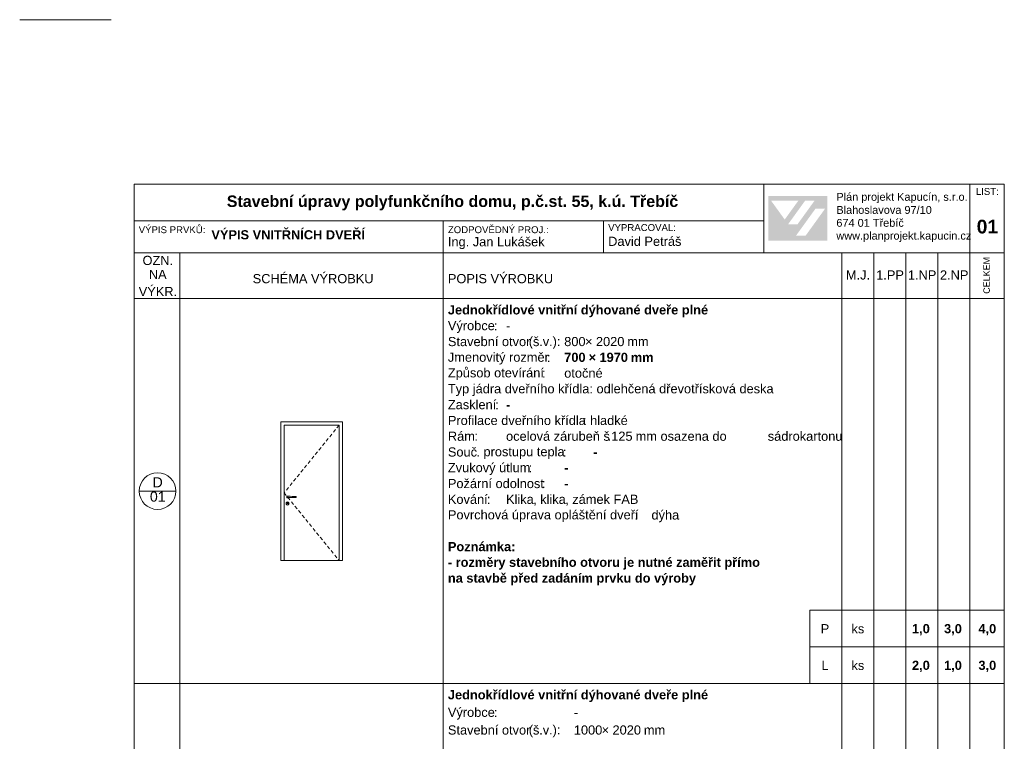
# Model space of a CAD drawing. Header units: millimetres. Extents: x 15381 to 191117, y -190522 to 367005.
# Tile 48 of 71: x 64617 to 86117, y 282144 to 297893. Entities that reach past the tile are written whole.
import ezdxf

# ---------------------------------------------------------------- set-up
doc = ezdxf.new("R2010")
doc.units = ezdxf.units.MM
doc.header["$MEASUREMENT"] = 0
doc.linetypes.add('Čárkovaná S', pattern=[125, 75, -50])
doc.styles.add('GENEROVANÝ_STYL_1', font='txt')
doc.styles.add('GENEROVANÝ_STYL_2', font='txt')

msp = doc.modelspace()

# ---------------------------------------------------------------- hatches: boundary and pattern name
at = {"linetype": 'Continuous', "lineweight": 13}
h = msp.add_hatch(color=7, dxfattribs=at)
h.paths.add_polyline_path([(80965.1, 293072.5), (82255.5, 293072.5), (82255.5, 294046), (80965.1, 294046)])
h.paths.add_polyline_path([(81024.4, 293943), (81619.5, 293942), (81322.2, 293530.8)], flags=0)
h.paths.add_polyline_path([(81394.9, 293426.1), (81768.7, 293943.6), (81974.3, 293943.6), (81600.4, 293425)], flags=0)
h.paths.add_polyline_path([(81781.2, 293182.3), (81571.6, 293182.3), (81994.1, 293767.9), (82203.6, 293767.9)], flags=0)

# ---------------------------------------------------------------- linework, layer by layer
at = {"color": 7, "linetype": 'Continuous', "lineweight": 13}
msp.add_line((66617.4, 297892.6), (64617.4, 297892.6), dxfattribs=at)
at = {"color": 7, "linetype": 'Continuous', "lineweight": 20}
for p, q in [((86117.4, 294304.5), (67117.4, 294304.5)), ((67117.4, 294304.5), (67117.4, 266604.5)), ((80867.4, 292804.5), (80867.4, 294304.5)), ((85367.4, 294304.5), (85367.4, 292804.5)), ((86117.4, 266604.5), (86117.4, 294304.5)), ((80867.4, 293504.5), (67117.4, 293504.5)), ((73867.4, 293504.5), (73867.4, 292804.5)), ((77367.4, 293504.5), (77367.4, 292804.5)), ((86117.4, 292804.5), (67117.4, 292804.5)), ((68117.4, 292804.5), (68117.4, 291804.5)), ((73867.4, 292804.5), (73867.4, 291804.5)), ((82567.4, 292804.5), (82567.4, 291804.5)), ((83267.4, 292804.5), (83267.4, 291804.5)), ((83967.4, 292804.5), (83967.4, 291804.5)), ((84667.4, 292804.5), (84667.4, 291804.5)), ((85367.4, 292804.5), (85367.4, 291804.5)), ((83867.4, 291804.5), (67117.4, 291804.5)), ((68117.4, 291804.5), (68117.4, 283404.5)), ((73867.4, 291804.5), (73867.4, 283404.5)), ((82567.4, 291804.5), (82567.4, 283404.5)), ((83267.4, 291804.5), (83267.4, 283404.5)), ((86117.4, 291804.5), (83867.4, 291804.5)), ((83967.4, 291804.5), (83967.4, 283404.5)), ((84667.4, 291804.5), (84667.4, 283404.5)), ((85367.4, 291804.5), (85367.4, 283404.5)), ((71667.4, 289119.5), (70317.4, 289119.5)), ((70317.4, 289119.5), (70317.4, 286089.5)), ((71592.4, 289044.5), (70392.4, 289044.5)), ((70392.4, 289044.5), (70392.4, 286089.5)), ((71592.4, 286089.5), (71592.4, 289044.5)), ((71667.4, 286089.5), (71667.4, 289119.5)), ((68028, 287604.5), (67228, 287604.5)), ((70447.9, 287476.2), (70450.5, 287486)), ((70450.5, 287466.5), (70447.9, 287476.2)), ((70449.4, 287476.2), (70451.8, 287485.2)), ((70451.8, 287467.2), (70449.4, 287476.2)), ((70450.5, 287486), (70457.7, 287493.1)), ((70457.7, 287459.4), (70450.5, 287466.5)), ((70451.8, 287485.2), (70458.4, 287491.8)), ((70458.4, 287460.7), (70451.8, 287467.2)), ((70452.4, 287476.2), (70454.4, 287483.7)), ((70454.4, 287468.7), (70452.4, 287476.2)), ((70454.4, 287483.7), (70459.9, 287489.2)), ((70459.9, 287463.3), (70454.4, 287468.7)), ((70457.7, 287493.1), (70467.4, 287495.7)), ((70467.4, 287456.7), (70457.7, 287459.4)), ((70458.4, 287491.8), (70467.4, 287494.2)), ((70467.4, 287458.2), (70458.4, 287460.7)), ((70459.9, 287489.2), (70467.4, 287491.2)), ((70467.4, 287461.2), (70459.9, 287463.3)), ((70467.4, 287495.7), (70477.2, 287493.1)), ((70467.4, 287494.2), (70476.4, 287491.8)), ((70467.4, 287491.2), (70504.9, 287491.2)), ((70504.9, 287461.2), (70467.4, 287461.2)), ((70476.4, 287460.7), (70467.4, 287458.2)), ((70477.2, 287459.4), (70467.4, 287456.7)), ((70476.4, 287491.8), (70477, 287491.2)), ((70477, 287461.2), (70476.4, 287460.7)), ((70477.2, 287493.1), (70479, 287491.2)), ((70479, 287461.2), (70477.2, 287459.4)), ((70504.9, 287491.2), (70525, 287490.7)), ((70525, 287461.8), (70504.9, 287461.2)), ((70525, 287490.7), (70565.1, 287489.5)), ((70565.1, 287463), (70525, 287461.8)), ((70565.1, 287489.5), (70604.7, 287488.3)), ((70604.7, 287464.2), (70565.1, 287463)), ((70604.7, 287488.3), (70643.5, 287487.1)), ((70643.5, 287465.4), (70604.7, 287464.2)), ((70643.5, 287487.1), (70655.6, 287486.7)), ((70655.6, 287465.7), (70643.5, 287465.4)), ((70655.5, 287486.7), (70655.6, 287486.7)), ((70655.5, 287465.7), (70655.6, 287465.7)), ((70655.6, 287486.7), (70655.6, 287465.7)), ((70434.4, 287333.7), (70438.8, 287350.2)), ((70438.8, 287317.2), (70434.4, 287333.7)), ((70437.4, 287333.7), (70441.4, 287348.7)), ((70441.4, 287318.7), (70437.4, 287333.7)), ((70438.8, 287350.2), (70450.9, 287362.3)), ((70450.9, 287305.2), (70438.8, 287317.2)), ((70441.4, 287348.7), (70452.4, 287359.7)), ((70452.4, 287307.8), (70441.4, 287318.7)), ((70450.9, 287362.3), (70467.4, 287366.7)), ((70467.4, 287300.7), (70450.9, 287305.2)), ((70452.4, 287359.7), (70467.4, 287363.7)), ((70467.4, 287303.7), (70452.4, 287307.8)), ((70455.4, 287347.2), (70457, 287353.2)), ((70457, 287341.2), (70455.4, 287347.2)), ((70456.9, 287347.2), (70458.3, 287352.5)), ((70458.3, 287342), (70456.9, 287347.2)), ((70457, 287353.2), (70461.4, 287357.6)), ((70461.4, 287336.9), (70457, 287341.2)), ((70458.3, 287352.5), (70462.2, 287356.3)), ((70462.2, 287338.1), (70458.3, 287342)), ((70461.4, 287357.6), (70467.4, 287359.2)), ((70467.4, 287335.2), (70461.4, 287336.9)), ((70462.2, 287356.3), (70467.4, 287357.7)), ((70467.4, 287336.7), (70462.2, 287338.1)), ((70467.4, 287366.7), (70483.9, 287362.3)), ((70467.4, 287363.7), (70482.4, 287359.7)), ((70467.4, 287359.2), (70473.4, 287357.6)), ((70467.4, 287357.7), (70472.7, 287356.3)), ((70472.7, 287338.1), (70467.4, 287336.7)), ((70473.4, 287336.9), (70467.4, 287335.2)), ((70482.4, 287307.8), (70467.4, 287303.7)), ((70483.9, 287305.2), (70467.4, 287300.7)), ((70472.7, 287356.3), (70476.5, 287352.5)), ((70476.5, 287342), (70472.7, 287338.1)), ((70473.4, 287357.6), (70477.8, 287353.2)), ((70477.8, 287341.2), (70473.4, 287336.9)), ((70476.5, 287352.5), (70477.9, 287347.2)), ((70477.9, 287347.2), (70476.5, 287342)), ((70477.8, 287353.2), (70479.4, 287347.2)), ((70479.4, 287347.2), (70477.8, 287341.2)), ((70482.4, 287359.7), (70493.4, 287348.7)), ((70493.4, 287318.7), (70482.4, 287307.8)), ((70483.9, 287362.3), (70496, 287350.2)), ((70496, 287317.2), (70483.9, 287305.2)), ((70493.4, 287348.7), (70497.4, 287333.7)), ((70497.4, 287333.7), (70493.4, 287318.7)), ((70496, 287350.2), (70500.4, 287333.7)), ((70500.4, 287333.7), (70496, 287317.2)), ((70317.4, 286089.5), (71667.4, 286089.5)), ((81867.4, 285004.5), (81867.4, 283404.5)), ((86117.4, 285004.5), (81867.4, 285004.5)), ((86117.4, 284204.5), (81867.4, 284204.5)), ((86117.4, 283404.5), (67117.4, 283404.5)), ((68117.4, 283404.5), (68117.4, 275004.5)), ((73867.4, 283404.5), (73867.4, 275004.5)), ((82567.4, 283404.5), (82567.4, 275004.5)), ((83267.4, 283404.5), (83267.4, 275004.5)), ((83967.4, 283404.5), (83967.4, 275004.5)), ((84667.4, 283404.5), (84667.4, 275004.5)), ((85367.4, 283404.5), (85367.4, 275004.5))]:
    msp.add_line(p, q, dxfattribs=at)
at = {"color": 7, "linetype": 'Čárkovaná S', "lineweight": 20}
for p, q in [((71592.4, 289044.5), (70392.4, 287567)), ((70392.4, 287567), (71592.4, 286089.5))]:
    msp.add_line(p, q, dxfattribs=at)
at = {"color": 7, "linetype": 'Continuous', "lineweight": 20}
msp.add_circle((67628, 287604.5), 400, dxfattribs=at)

# ---------------------------------------------------------------- texts
at = {"color": 7, "linetype": 'Continuous', "lineweight": 20, "attachment_point": 7}
for s, insert, char_height, style in [('\\A1;{\\pql;\\fArial|b0|i0|c238|p38;LIST:}', (85495.5, 294066.5), 150, 'GENEROVANÝ_STYL_1'), ('\\A1;{\\pql;\\fArial|b1|i0|c238|p38;Stavební úpravy polyfunkčního domu, p.č.st. 55, k.ú. Třebíč}', (69139.9, 293730.1), 250, 'GENEROVANÝ_STYL_2'), ('\\A1;{\\pql;\\fArial|b0|i0|c238|p38;Plán projekt Kapucín, s.r.o.}', (82449.6, 293889.1), 171, 'GENEROVANÝ_STYL_1'), ('\\A1;{\\pql;\\fArial|b0|i0|c238|p38;Blahoslavova 97/10}', (82449.6, 293653.1), 171, 'GENEROVANÝ_STYL_1'), ('\\A1;{\\pql;\\fArial|b0|i0|c238|p38;674 01 Třebíč}', (82449.6, 293370.7), 171, 'GENEROVANÝ_STYL_1'), ('\\A1;{\\pql;\\fArial|b1|i0|c238|p38;01}', (85514.7, 293222.4), 300, 'GENEROVANÝ_STYL_2'), ('\\A1;{\\pql;\\fArial|b0|i0|c238|p38;VÝPIS PRVKŮ:}', (67216.5, 293231.8), 150, 'GENEROVANÝ_STYL_1'), ('\\A1;{\\pql;\\fArial|b1|i0|c238|p38;VÝPIS VNITŘNÍCH DVEŘÍ}', (68803.3, 293095.6), 200, 'GENEROVANÝ_STYL_2'), ('\\A1;{\\pql;\\fArial|b0|i0|c238|p38;ZODPOVĚDNÝ PROJ.:}', (73967.4, 293231.8), 150, 'GENEROVANÝ_STYL_1'), ('\\A1;{\\pql;\\fArial|b0|i0|c238|p38;VYPRACOVAL:}', (77467.4, 293279.2), 150, 'GENEROVANÝ_STYL_1'), ('\\A1;{\\pql;\\fArial|b0|i0|c238|p38;Ing. Jan Lukášek}', (73967.4, 292886.3), 200, 'GENEROVANÝ_STYL_1'), ('\\A1;{\\pql;\\fArial|b0|i0|c238|p38;David Petráš}', (77467.4, 292953), 200, 'GENEROVANÝ_STYL_1'), ('\\A1;{\\pql;\\fArial|b0|i0|c238|p38;www.planprojekt.kapucin.cz}', (82449.6, 293041.9), 171, 'GENEROVANÝ_STYL_1'), ('\\A1;{\\pql;\\fArial|b0|i0|c238|p38;OZN.}', (67299.7, 292535.8), 200, 'GENEROVANÝ_STYL_1'), ('\\A1;{\\pql;\\fArial|b0|i0|c238|p38;NA}', (67437.8, 292233.4), 200, 'GENEROVANÝ_STYL_1'), ('\\A1;{\\pql;\\fArial|b0|i0|c238|p38;SCHÉMA VÝROBKU}', (69705.1, 292138.5), 200, 'GENEROVANÝ_STYL_1'), ('\\A1;{\\pql;\\fArial|b0|i0|c238|p38;POPIS VÝROBKU}', (73967.4, 292138.5), 200, 'GENEROVANÝ_STYL_1'), ('\\A1;{\\pql;\\fArial|b0|i0|c238|p38;M.J.}', (82657.7, 292218.4), 200, 'GENEROVANÝ_STYL_1'), ('\\A1;{\\pql;\\fArial|b0|i0|c238|p38;1.PP}', (83320.3, 292221.6), 200, 'GENEROVANÝ_STYL_1'), ('\\A1;{\\pql;\\fArial|b0|i0|c238|p38;1.NP}', (84012.9, 292221.6), 200, 'GENEROVANÝ_STYL_1'), ('\\A1;{\\pql;\\fArial|b0|i0|c238|p38;2.NP}', (84712.9, 292221.6), 200, 'GENEROVANÝ_STYL_1'), ('\\A1;{\\pql;\\fArial|b0|i0|c238|p38;VÝKR.}', (67216.5, 291859), 200, 'GENEROVANÝ_STYL_1'), ('\\A1;{\\pql;\\fArial|b1|i0|c238|p38;Jednokřídlové vnitřní dýhované dveře plné}', (73967.4, 291399.6), 200, 'GENEROVANÝ_STYL_2'), ('\\A1;{\\pql;\\fArial|b0|i0|c238|p38;Výrobce}', (73967.4, 291055.4), 200, 'GENEROVANÝ_STYL_1'), ('\\A1;{\\pql;\\fArial|b0|i0|c238|p38;:}', (74971.3, 291113), 200, 'GENEROVANÝ_STYL_1'), ('\\A1;{\\pql;\\fArial|b0|i0|c238|p38;^I}', (75048.1, 291113), 200, 'GENEROVANÝ_STYL_1'), ('\\A1;{\\pql;\\fArial|b0|i0|c238|p38;-}', (75237.4, 291113), 200, 'GENEROVANÝ_STYL_1'), ('\\A1;{\\pql;\\fArial|b0|i0|c238|p38;^I}', (75328.8, 291113), 200, 'GENEROVANÝ_STYL_1'), ('\\A1;{\\pql;\\fArial|b0|i0|c238|p38;^I}', (75872.4, 291113), 200, 'GENEROVANÝ_STYL_1'), ('\\A1;{\\pql;\\fArial|b0|i0|c238|p38;Stavební otvor}', (73967.4, 290765.4), 200, 'GENEROVANÝ_STYL_1'), ('\\A1;{\\pql;\\fArial|b0|i0|c238|p38;(}', (75733.8, 290711), 200, 'GENEROVANÝ_STYL_1'), ('\\A1;{\\pql;\\fArial|b0|i0|c238|p38;š}', (75825.2, 290765.6), 200, 'GENEROVANÝ_STYL_1'), ('\\A1;{\\pql;\\fArial|b0|i0|c238|p38;v}', (76039.2, 290768.7), 200, 'GENEROVANÝ_STYL_1'), ('\\A1;{\\pql;\\fArial|b0|i0|c238|p38;.):}', (76176.3, 290711), 200, 'GENEROVANÝ_STYL_1'), ('\\A1;{\\pql;\\fArial|b0|i0|c238|p38;800}', (76507.4, 290765.4), 200, 'GENEROVANÝ_STYL_1'), ('\\A1;{\\pql;\\fArial|b0|i0|c238|p38;× }', (76962.7, 290768.7), 200, 'GENEROVANÝ_STYL_1'), ('\\A1;{\\pql;\\fArial|b0|i0|c238|p38;2020}', (77200.4, 290765.4), 200, 'GENEROVANÝ_STYL_1'), ('\\A1;{\\pql;\\fArial|b0|i0|c238|p38; mm}', (77807.5, 290768.7), 200, 'GENEROVANÝ_STYL_1'), ('\\A1;{\\pql;\\fArial|b0|i0|c238|p38;.}', (75962.4, 290768.7), 200, 'GENEROVANÝ_STYL_1'), ('\\A1;{\\pql;\\fArial|b1|i0|c238|p38; }', (76421.3, 290700.2), 200, 'GENEROVANÝ_STYL_2'), ('\\A1;{\\pql;\\fArial|b1|i0|c238|p38;^I}', (76498.1, 290768.7), 200, 'GENEROVANÝ_STYL_2'), ('\\A1;{\\pql;\\fArial|b0|i0|c238|p38;Jmenovitý rozměr}', (73967.4, 290366.8), 200, 'GENEROVANÝ_STYL_1'), ('\\A1;{\\pql;\\fArial|b0|i0|c238|p38;:}', (76128.8, 290424.4), 200, 'GENEROVANÝ_STYL_1'), ('\\A1;{\\pql;\\fArial|b1|i0|c238|p38;700}', (76507.4, 290421.1), 200, 'GENEROVANÝ_STYL_2'), ('\\A1;{\\pql;\\fArial|b1|i0|c238|p38; × }', (76962.7, 290424.4), 200, 'GENEROVANÝ_STYL_2'), ('\\A1;{\\pql;\\fArial|b1|i0|c238|p38;1970}', (77277.2, 290421), 200, 'GENEROVANÝ_STYL_2'), ('\\A1;{\\pql;\\fArial|b1|i0|c238|p38; mm}', (77884.3, 290424.4), 200, 'GENEROVANÝ_STYL_2'), ('\\A1;{\\pql;\\fArial|b0|i0|c238|p38;Způsob otevírání}', (73967.4, 290025.7), 200, 'GENEROVANÝ_STYL_1'), ('\\A1;{\\pql;\\fArial|b0|i0|c238|p38;^I}', (76205.6, 290424.4), 200, 'GENEROVANÝ_STYL_1'), ('\\A1;{\\pql;\\fArial|b0|i0|c238|p38;otočné}', (76507.4, 290077), 200, 'GENEROVANÝ_STYL_1'), ('\\A1;{\\pql;\\fArial|b0|i0|c238|p38;:}', (76022.7, 290080.1), 200, 'GENEROVANÝ_STYL_1'), ('\\A1;{\\pql;\\fArial|b0|i0|c238|p38;^I}', (76099.5, 290080.1), 200, 'GENEROVANÝ_STYL_1'), ('\\A1;{\\pql;\\fArial|b0|i0|c238|p38;Typ jádra dveřního křídla: odlehčená dřevotřísková deska}', (73967.4, 289678.2), 200, 'GENEROVANÝ_STYL_1'), ('\\A1;{\\pql;\\fArial|b0|i0|c238|p38;Zasklení}', (73967.4, 289388.3), 200, 'GENEROVANÝ_STYL_1'), ('\\A1;{\\pql;\\fArial|b0|i0|c238|p38;:}', (75002.4, 289391.5), 200, 'GENEROVANÝ_STYL_1'), ('\\A1;{\\pql;\\fArial|b1|i0|c238|p38;^I}', (75156, 289391.5), 200, 'GENEROVANÝ_STYL_2'), ('\\A1;{\\pql;\\fArial|b1|i0|c238|p38;-}', (75237.4, 289391.5), 200, 'GENEROVANÝ_STYL_2'), ('\\A1;{\\pql;\\fArial|b0|i0|c238|p38;Profilace dveřního křídla}', (73967.4, 289044), 200, 'GENEROVANÝ_STYL_1'), ('\\A1;{\\pql;\\fArial|b1|i0|c238|p38; }', (75079.2, 289322.9), 200, 'GENEROVANÝ_STYL_2'), ('\\A1;{\\pql;\\fArial|b0|i0|c238|p38;: }', (76918.7, 289047.2), 200, 'GENEROVANÝ_STYL_1'), ('\\A1;{\\pql;\\fArial|b0|i0|c238|p38;hladké}', (77072.3, 289044), 200, 'GENEROVANÝ_STYL_1'), ('\\A1;{\\pql;\\fArial|b0|i0|c238|p38;^I}', (77876.9, 289047.2), 200, 'GENEROVANÝ_STYL_1'), ('\\A1;{\\pql;\\fArial|b0|i0|c238|p38;Rám}', (73967.4, 288699.7), 200, 'GENEROVANÝ_STYL_1'), ('\\A1;{\\pql;\\fArial|b0|i0|c238|p38;: }', (74545.2, 288702.9), 200, 'GENEROVANÝ_STYL_1'), ('\\A1;{\\pql;\\fArial|b0|i0|c238|p38;ocelová zárubeň š}', (75237.4, 288699.7), 200, 'GENEROVANÝ_STYL_1'), ('\\A1;{\\pql;\\fArial|b0|i0|c238|p38;125}', (77534.1, 288699.6), 200, 'GENEROVANÝ_STYL_1'), ('\\A1;{\\pql;\\fArial|b0|i0|c238|p38; mm osazena do }', (77989.4, 288699.7), 200, 'GENEROVANÝ_STYL_1'), ('\\A1;{\\pql;\\fArial|b0|i0|c238|p38;sádrokartonu}', (80952.4, 288699.7), 200, 'GENEROVANÝ_STYL_1'), ('\\A1;{\\pql;\\fArial|b0|i0|c238|p38;Souč}', (73967.4, 288355.3), 200, 'GENEROVANÝ_STYL_1'), ('\\A1;{\\pql;\\fArial|b0|i0|c238|p38;^I}', (74698.8, 288702.9), 200, 'GENEROVANÝ_STYL_1'), ('\\A1;{\\pql;\\fArial|b0|i0|c238|p38;.}', (77457.3, 288702.9), 200, 'GENEROVANÝ_STYL_1'), ('\\A1;{\\pql;\\fArial|b0|i0|c238|p38;^I}', (80090.4, 288702.9), 200, 'GENEROVANÝ_STYL_1'), ('\\A1;{\\pql;\\fArial|b0|i0|c238|p38;^I}', (80317.4, 288702.9), 200, 'GENEROVANÝ_STYL_1'), ('\\A1;{\\pql;\\fArial|b0|i0|c238|p38;. }', (74590.9, 288358.6), 200, 'GENEROVANÝ_STYL_1'), ('\\A1;{\\pql;\\fArial|b0|i0|c238|p38;prostupu tepla}', (74744.5, 288304.1), 200, 'GENEROVANÝ_STYL_1'), ('\\A1;{\\pql;\\fArial|b0|i0|c238|p38;:}', (76478, 288358.6), 200, 'GENEROVANÝ_STYL_1'), ('\\A1;{\\pql;\\fArial|b1|i0|c238|p38;^I}', (76631.6, 288358.6), 200, 'GENEROVANÝ_STYL_2'), ('\\A1;{\\pql;\\fArial|b1|i0|c238|p38;-}', (77142.4, 288358.6), 200, 'GENEROVANÝ_STYL_2'), ('\\A1;{\\pql;\\fArial|b0|i0|c238|p38;Zvukový útlum}', (73967.4, 287956.7), 200, 'GENEROVANÝ_STYL_1'), ('\\A1;{\\pql;\\fArial|b0|i0|c238|p38;:}', (75733.8, 288014.3), 200, 'GENEROVANÝ_STYL_1'), ('\\A1;{\\pql;\\fArial|b1|i0|c238|p38;-}', (76507.4, 288014.3), 200, 'GENEROVANÝ_STYL_2'), ('\\A1;{\\pql;\\fArial|b1|i0|c238|p38; }', (76554.8, 288290), 200, 'GENEROVANÝ_STYL_2'), ('\\A1;{\\pql;\\fArial|b0|i0|c238|p38;D}', (67519.3, 287685.8), 220, 'GENEROVANÝ_STYL_1'), ('\\A1;{\\pql;\\fArial|b0|i0|c238|p38;Požární odolnost}', (73967.4, 287666.8), 200, 'GENEROVANÝ_STYL_1'), ('\\A1;{\\pql;\\fArial|b1|i0|c238|p38; }', (75810.6, 287945.7), 200, 'GENEROVANÝ_STYL_2'), ('\\A1;{\\pql;\\fArial|b1|i0|c238|p38;^I}', (75887.4, 288014.3), 200, 'GENEROVANÝ_STYL_2'), ('\\A1;{\\pql;\\fArial|b0|i0|c238|p38;:}', (76020.9, 287670), 200, 'GENEROVANÝ_STYL_1'), ('\\A1;{\\pql;\\fArial|b1|i0|c238|p38;-}', (76507.4, 287670), 200, 'GENEROVANÝ_STYL_2'), ('\\A1;{\\pql;\\fArial|b0|i0|c238|p38;01}', (67461, 287371.8), 220, 'GENEROVANÝ_STYL_1'), ('\\A1;{\\pql;\\fArial|b0|i0|c238|p38;Kování}', (73967.4, 287322.5), 200, 'GENEROVANÝ_STYL_1'), ('\\A1;{\\pql;\\fArial|b0|i0|c238|p38;:}', (74819.5, 287325.7), 200, 'GENEROVANÝ_STYL_1'), ('\\A1;{\\pql;\\fArial|b0|i0|c238|p38;Klika}', (75237.4, 287322.5), 200, 'GENEROVANÝ_STYL_1'), ('\\A1;{\\pql;\\fArial|b0|i0|c238|p38;klika}', (75983.5, 287322.5), 200, 'GENEROVANÝ_STYL_1'), ('\\A1;{\\pql;\\fArial|b1|i0|c238|p38; }', (76097.7, 287601.4), 200, 'GENEROVANÝ_STYL_2'), ('\\A1;{\\pql;\\fArial|b1|i0|c238|p38;^I}', (76174.5, 287670), 200, 'GENEROVANÝ_STYL_2'), ('\\A1;{\\pql;\\fArial|b0|i0|c238|p38;zámek FAB}', (76683.8, 287322.5), 200, 'GENEROVANÝ_STYL_1'), ('\\A1;{\\pql;\\fArial|b1|i0|c238|p38; }', (74896.3, 287257.1), 200, 'GENEROVANÝ_STYL_2'), ('\\A1;{\\pql;\\fArial|b1|i0|c238|p38;^I}', (74973.1, 287325.7), 200, 'GENEROVANÝ_STYL_2'), ('\\A1;{\\pql;\\fArial|b0|i0|c238|p38;, }', (75829.9, 287286.9), 200, 'GENEROVANÝ_STYL_1'), ('\\A1;{\\pql;\\fArial|b0|i0|c238|p38;, }', (76530.2, 287286.9), 200, 'GENEROVANÝ_STYL_1'), ('\\A1;{\\pql;\\fArial|b0|i0|c238|p38;Povrchová úprava opláštění dveří}', (73967.4, 286926.9), 200, 'GENEROVANÝ_STYL_1'), ('\\A1;{\\pql;\\fArial|b0|i0|c238|p38;:}', (78045.1, 286981.4), 200, 'GENEROVANÝ_STYL_1'), ('\\A1;{\\pql;\\fArial|b0|i0|c238|p38;dýha}', (78412.4, 286923.8), 200, 'GENEROVANÝ_STYL_1'), ('\\A1;{\\pql;\\fArial|b0|i0|c238|p38;^I}', (78121.9, 286981.4), 200, 'GENEROVANÝ_STYL_1'), ('\\A1;{\\pql;\\fArial|b1|i0|c238|p38;Poznámka:}', (73967.4, 286289.6), 200, 'GENEROVANÝ_STYL_2'), ('\\A1;{\\pql;\\fArial|b1|i0|c238|p38;- rozměry stavebního otvoru je nutné zaměřit přímo}', (73967.4, 285890.7), 200, 'GENEROVANÝ_STYL_2'), ('\\A1;{\\pql;\\fArial|b1|i0|c238|p38;na stavbě před zadáním prvku do výroby}', (73967.4, 285546.4), 200, 'GENEROVANÝ_STYL_2'), ('\\A1;{\\pql;\\fArial|b0|i0|c238|p38;P}', (82109, 284500.2), 200, 'GENEROVANÝ_STYL_1'), ('\\A1;{\\pql;\\fArial|b0|i0|c238|p38;ks}', (82780.3, 284497.1), 200, 'GENEROVANÝ_STYL_1'), ('\\A1;{\\pql;\\fArial|b1|i0|c238|p38;1,0}', (84102.2, 284456.9), 200, 'GENEROVANÝ_STYL_2'), ('\\A1;{\\pql;\\fArial|b1|i0|c238|p38;3,0}', (84802.2, 284456.9), 200, 'GENEROVANÝ_STYL_2'), ('\\A1;{\\pql;\\fArial|b1|i0|c238|p38;4,0}', (85552.2, 284456.9), 200, 'GENEROVANÝ_STYL_2'), ('\\A1;{\\pql;\\fArial|b0|i0|c238|p38;L}', (82124.6, 283700.2), 200, 'GENEROVANÝ_STYL_1'), ('\\A1;{\\pql;\\fArial|b0|i0|c238|p38;ks}', (82780.3, 283697.1), 200, 'GENEROVANÝ_STYL_1'), ('\\A1;{\\pql;\\fArial|b1|i0|c238|p38;2,0}', (84102.2, 283656.9), 200, 'GENEROVANÝ_STYL_2'), ('\\A1;{\\pql;\\fArial|b1|i0|c238|p38;1,0}', (84802.2, 283656.9), 200, 'GENEROVANÝ_STYL_2'), ('\\A1;{\\pql;\\fArial|b1|i0|c238|p38;3,0}', (85552.2, 283656.9), 200, 'GENEROVANÝ_STYL_2'), ('\\A1;{\\pql;\\fArial|b1|i0|c238|p38;Jednokřídlové vnitřní dýhované dveře plné}', (73967.4, 282999.6), 200, 'GENEROVANÝ_STYL_2'), ('\\A1;{\\pql;\\fArial|b0|i0|c238|p38;Výrobce}', (73967.4, 282616.5), 200, 'GENEROVANÝ_STYL_1'), ('\\A1;{\\pql;\\fArial|b0|i0|c238|p38;:}', (74971.3, 282674.1), 200, 'GENEROVANÝ_STYL_1'), ('\\A1;{\\pql;\\fArial|b0|i0|c238|p38;-}', (76717.4, 282674.1), 200, 'GENEROVANÝ_STYL_1'), ('\\A1;{\\pql;\\fArial|b0|i0|c238|p38;Stavební otvor}', (73967.4, 282287.6), 200, 'GENEROVANÝ_STYL_1'), ('\\A1;{\\pql;\\fArial|b0|i0|c238|p38;^I}', (75048.1, 282674.1), 200, 'GENEROVANÝ_STYL_1'), ('\\A1;{\\pql;\\fArial|b0|i0|c238|p38;š}', (75825.2, 282287.7), 200, 'GENEROVANÝ_STYL_1'), ('\\A1;{\\pql;\\fArial|b0|i0|c238|p38;^I}', (76808.8, 282674.1), 200, 'GENEROVANÝ_STYL_1'), ('\\A1;{\\pql;\\fArial|b0|i0|c238|p38;^I}', (77142.4, 282674.1), 200, 'GENEROVANÝ_STYL_1'), ('\\A1;{\\pql;\\fArial|b0|i0|c238|p38;(}', (75733.8, 282233.1), 200, 'GENEROVANÝ_STYL_1'), ('\\A1;{\\pql;\\fArial|b0|i0|c238|p38;.}', (75962.4, 282290.8), 200, 'GENEROVANÝ_STYL_1'), ('\\A1;{\\pql;\\fArial|b0|i0|c238|p38;v}', (76039.2, 282290.8), 200, 'GENEROVANÝ_STYL_1'), ('\\A1;{\\pql;\\fArial|b0|i0|c238|p38;.):}', (76176.3, 282233.1), 200, 'GENEROVANÝ_STYL_1'), ('\\A1;{\\pql;\\fArial|b0|i0|c238|p38;1000}', (76717.4, 282287.6), 200, 'GENEROVANÝ_STYL_1'), ('\\A1;{\\pql;\\fArial|b0|i0|c238|p38;× }', (77324.5, 282290.8), 200, 'GENEROVANÝ_STYL_1'), ('\\A1;{\\pql;\\fArial|b0|i0|c238|p38;2020}', (77562.2, 282287.6), 200, 'GENEROVANÝ_STYL_1'), ('\\A1;{\\pql;\\fArial|b0|i0|c238|p38; mm}', (78169.3, 282290.8), 200, 'GENEROVANÝ_STYL_1'), ('\\A1;{\\pql;\\fArial|b1|i0|c238|p38; }', (76421.3, 282222.3), 200, 'GENEROVANÝ_STYL_2'), ('\\A1;{\\pql;\\fArial|b1|i0|c238|p38;^I}', (76498.1, 282290.8), 200, 'GENEROVANÝ_STYL_2')]:
    msp.add_mtext(s, dxfattribs=dict(at, insert=insert, char_height=char_height, style=style))
at = {"color": 7, "linetype": 'Continuous', "lineweight": 20, "insert": (85802.7, 291910.2), "char_height": 140, "attachment_point": 7, "rotation": 90, "style": 'GENEROVANÝ_STYL_1'}
msp.add_mtext('\\A1;{\\pql;\\fArial|b0|i0|c238|p38;CELKEM}', dxfattribs=at)

doc.saveas('drawing.dxf')
